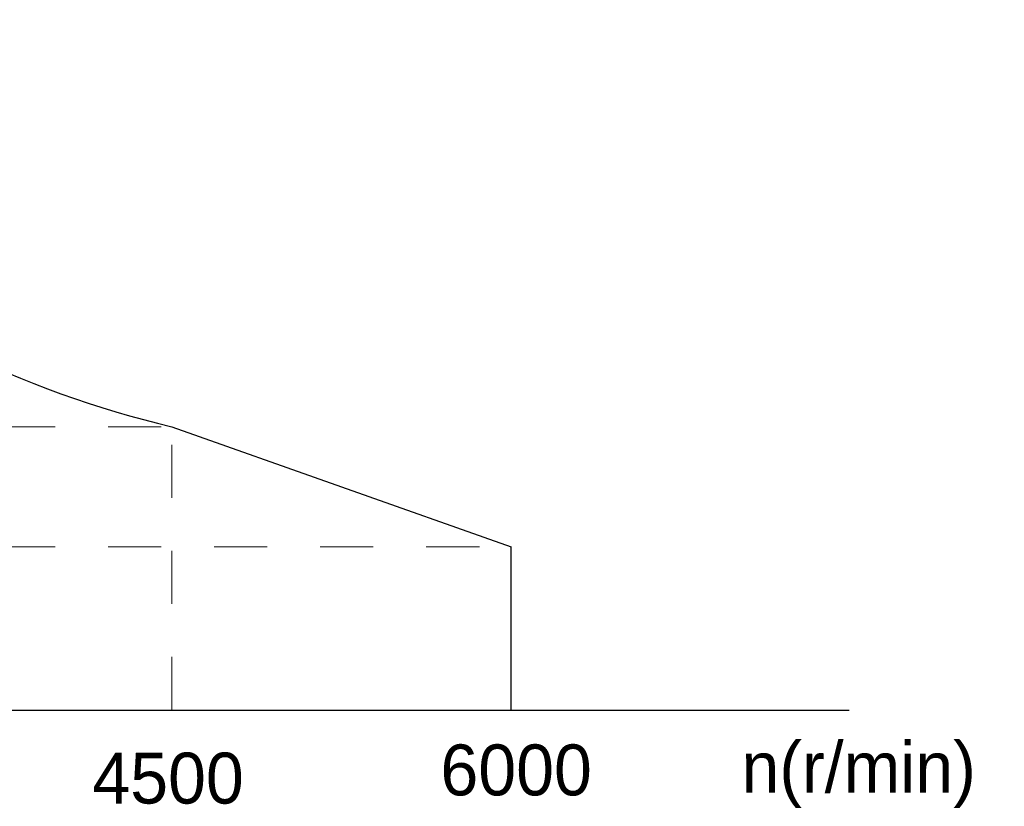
# Model space of a CAD drawing. Header units: inches. Extents: x -145 to 8431, y -8689 to -4411.
# Tile 5 of 14: x 1648 to 1788, y -8474 to -8363. Entities that reach past the tile are written whole.
import ezdxf

# ---------------------------------------------------------------- set-up
doc = ezdxf.new("R2010")
doc.units = ezdxf.units.IN
doc.header["$MEASUREMENT"] = 0
doc.linetypes.add('JIS_02_1.2', pattern=[2.5, 1.25, -1.25])
doc.layers.add('尺寸标注', color=7, linetype='Continuous')
doc.layers.add('虚线', color=7, linetype='JIS_02_1.2', lineweight=13)
doc.styles.add('SLDTEXTSTYLE0', font='txt')

msp = doc.modelspace()

# ---------------------------------------------------------------- linework, layer by layer
for p, q in [((1669.7786, -8420.6282), (1717.7786, -8437.6101)), ((1717.7786, -8460.7082), (1717.7786, -8437.6101)), ((1621.7786, -8460.7082), (1669.7786, -8460.7082)), ((1669.7786, -8460.7082), (1717.7786, -8460.7082)), ((1717.7786, -8460.7082), (1765.609, -8460.7082))]:
    msp.add_line(p, q)
msp.add_arc((1701.4346, -8284.9853), 139.2878, 203.581651, 256.863587)
at = {"layer": '虚线', "ltscale": 6}
for p, q in [((1525.7786, -8420.6282), (1669.7786, -8420.6282)), ((1669.7786, -8460.7082), (1669.7786, -8420.6282)), ((1525.7786, -8437.6101), (1717.7786, -8437.6101))]:
    msp.add_line(p, q, dxfattribs=at)

# ---------------------------------------------------------------- texts
at = {"layer": '尺寸标注', "char_height": 7.2, "attachment_point": 1, "style": 'SLDTEXTSTYLE0'}
for s, insert in [('n(r/min)', (1750.3546, -8465.206)), ('6000', (1707.7758, -8465.587)), ('4500', (1658.5393, -8466.7397))]:
    msp.add_mtext(s, dxfattribs=dict(at, insert=insert))

doc.saveas('drawing.dxf')
